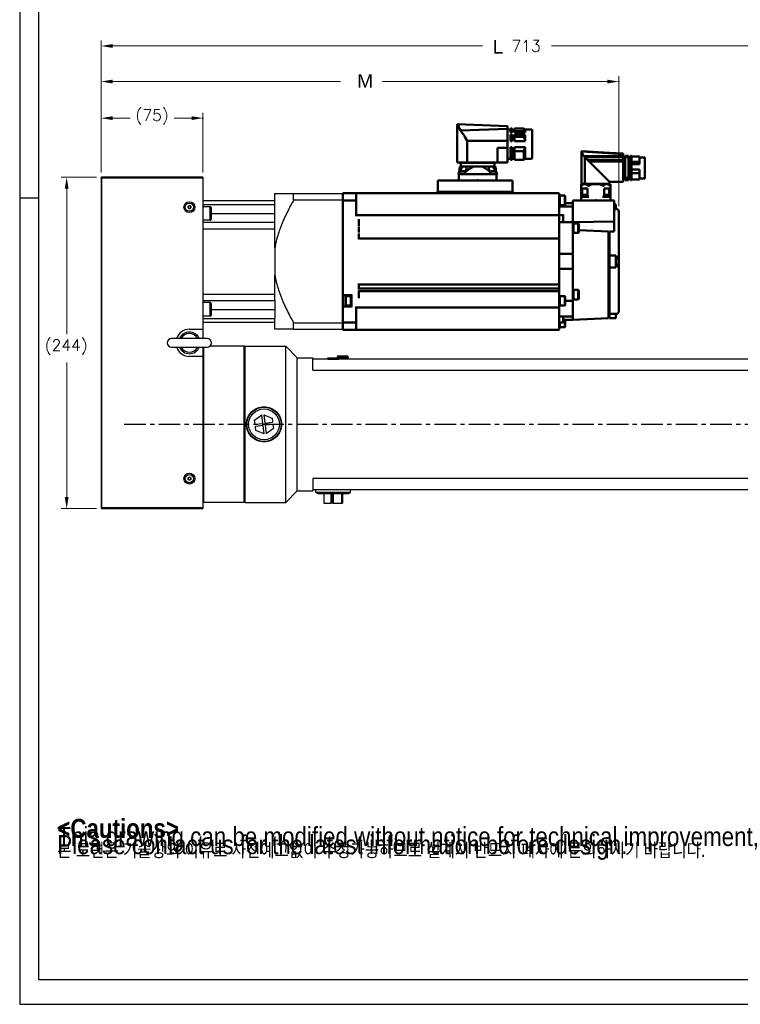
# Model space of a CAD drawing. Extents: x 26457 to 28142, y 9085 to 10273.
# Tile 1 of 18: x 26457 to 26988, y 9085 to 9811. Entities that reach past the tile are written whole.
import ezdxf

# ---------------------------------------------------------------- set-up
doc = ezdxf.new("R2010")
doc.units = 0
doc.header["$LTSCALE"] = 25.4
doc.linetypes.add('CENTER', pattern=[2, 1.25, -0.25, 0.25, -0.25])
doc.linetypes.add('CHAIN', pattern=[0.3543, 0.2362, -0.0295, 0.0591, -0.0295])
doc.layers.get('0').update_dxf_attribs({"linetype": 'CONTINUOUS'})
for name, color, linetype, lineweight in [('2d ConnectionPoints', 7, 'CONTINUOUS', 50), ('AM_0', 7, 'CONTINUOUS', 50), ('ATA-DIM', 252, 'CONTINUOUS', 25), ('ATA-SECTION', 3, 'CHAIN', 40)]:
    doc.layers.add(name, color=color, linetype=linetype, lineweight=lineweight)
doc.layers.add('ATA-CENTER', color=133, linetype='CENTER')
doc.layers.add('ATA-TEXT', color=7, linetype='CONTINUOUS')
doc.styles.get("Standard").update_dxf_attribs({"font": 'simplex.shx'})
doc.styles.add('주 문자 (ISO)', font='arial.ttf')
doc.dimstyles.new('ata_A1', dxfattribs={"dimtxt": 4.2, "dimasz": 4.2, "dimexe": 2, "dimexo": 2, "dimgap": 2, "dimtad": 0, "dimtih": 1, "dimtoh": 1, "dimdec": 6, "dimdsep": 46, "dimtxsty": 'Standard', "dimcen": 0, "dimclrd": 252, "dimclre": 252, "dimclrt": 4, "dimadec": 6, "dimazin": 2, "dimtfac": 1, "dimtdec": 6, "dimtofl": 0, "dimtmove": 0, "dimatfit": 3, "dimfxl": 0, "dimtolj": 1, "dimtzin": 0, "dimlwd": 0, "dimlwe": 0, "dimarcsym": 0})

# ---------------------------------------------------------------- blocks, each defined once
blk = doc.blocks.new('2_BGC106N00001200000_0_in_MSMF204L1H9M_0')
at = {"layer": 'AM_0'}
for p, q in [((-139.57, 96.8), (-139.57, 76.2)), ((-134.37, 97.3), (-139.07, 97.3)), ((-133.62, 98.05), (-134.37, 97.3)), ((-134.37, 97.3), (-134.37, 95.12)), ((-134.37, 95.12), (-133.62, 96.11)), ((-134.37, 95.12), (-126.62, 95.12)), ((-126.62, 98.05), (-133.62, 98.05)), ((-133.62, 96.11), (-133.62, 98.05)), ((-133.62, 96.11), (-126.62, 96.11)), ((-126.62, 98.05), (-126.62, 95.12)), ((-125.02, 97.3), (-126.62, 97.3)), ((-123.77, 98.05), (-125.02, 98.05)), ((-125.02, 98.05), (-125.02, 95.12)), ((-123.77, 96.11), (-125.02, 96.11)), ((-123.77, 95.12), (-125.02, 95.12)), ((-123.77, 98.05), (-123.77, 95.12)), ((-121.37, 97.3), (-123.77, 97.3)), ((-121.37, 99.78), (-84.3, 101.2)), ((-121.37, 99.78), (-121.37, 72.95)), ((-121.37, 97.69), (-86.81, 96.46)), ((-84.3, 72.95), (-84.3, 101.2)), ((-133.62, 93.49), (-134.37, 93)), ((-134.37, 93), (-134.37, 88.73)), ((-134.37, 88.73), (-126.62, 88.73)), ((-133.62, 93.49), (-126.62, 93.49)), ((-133.62, 91.71), (-133.62, 93.49)), ((-133.62, 91.71), (-126.62, 91.71)), ((-126.62, 93.49), (-126.62, 88.73)), ((-125.02, 93.49), (-125.02, 88.73)), ((-123.77, 93.49), (-125.02, 93.49)), ((-123.77, 91.71), (-125.02, 91.71)), ((-123.77, 88.73), (-125.02, 88.73)), ((-123.77, 93.49), (-123.77, 88.73)), ((-121.37, 88.76), (-91.62, 88.76)), ((-91.62, 88.76), (-91.62, 72.95)), ((-134.37, 84.27), (-126.62, 84.27)), ((-134.37, 84.27), (-134.37, 75.7)), ((-133.62, 81.29), (-126.62, 81.29)), ((-133.62, 74.95), (-133.62, 81.29)), ((-126.62, 84.27), (-126.62, 74.95)), ((-125.02, 84.27), (-125.02, 74.95)), ((-123.77, 84.27), (-125.02, 84.27)), ((-123.77, 81.29), (-125.02, 81.29)), ((-123.77, 84.27), (-123.77, 74.95)), ((-114, 83.69), (-121.37, 83.64)), ((-114, 83.69), (-114, 72.95)), ((-139.07, 75.7), (-134.37, 75.7)), ((-134.37, 75.7), (-133.62, 74.95)), ((-133.62, 74.95), (-126.62, 74.95)), ((-126.62, 75.7), (-125.02, 75.7)), ((-125.02, 74.95), (-123.77, 74.95)), ((-123.77, 75.7), (-121.37, 75.7)), ((-121.37, 72.95), (-84.3, 72.95)), ((-111.95, 72.6), (-112, 69.9)), ((-111.95, 72.6), (-87.05, 72.6)), ((-111.55, 72.95), (-111.55, 72.6)), ((-87.45, 72.6), (-87.45, 72.95)), ((-87, 69.9), (-87.05, 72.6)), ((-113.45, 65.43), (-113.53, 64.58)), ((-112.7, 69.9), (-113.17, 66.04)), ((-86.3, 69.9), (-112.7, 69.9)), ((-107.65, 69.44), (-107.68, 69.9)), ((-91.32, 69.9), (-91.35, 69.45)), ((-85.83, 66.02), (-86.3, 69.9)), ((-85.48, 64.58), (-85.55, 65.43)), ((-113.78, 64.58), (-113.78, 64.2)), ((-108.97, 64.58), (-113.78, 64.58)), ((-85.23, 64.2), (-113.78, 64.2)), ((-113.4, 64.2), (-113.47, 59.7)), ((-85.23, 64.58), (-90.03, 64.58)), ((-85.6, 64.2), (-85.53, 59.7)), ((-85.23, 64.2), (-85.23, 64.58))]:
    blk.add_line(p, q, dxfattribs=at)
for points in [[(-91.62, 88.76), (-91.07, 90.14), (-90.38, 91.45), (-89.69, 92.56), (-88.97, 93.62), (-87.87, 95.11), (-86.81, 96.46)], [(-86.81, 96.46), (-86.12, 97.67), (-85.63, 99.05), (-85.49, 99.68), (-85.34, 100.29), (-85.23, 100.55), (-85.1, 100.67), (-84.64, 100.98), (-84.39, 101.14), (-84.3, 101.2)], [(-134.37, 88.73), (-134.14, 90), (-133.78, 91.26), (-133.62, 91.71)], [(-133.62, 81.29), (-134.08, 82.75), (-134.37, 84.27)], [(-110.37, 69.9), (-111.07, 69.1), (-111.72, 68.23), (-112.52, 66.97), (-112.94, 66.21)], [(-108.78, 65.72), (-109, 64.37), (-109.03, 64.2)], [(-108.78, 65.72), (-107.44, 66.91), (-106.04, 68.03), (-104.52, 69.06), (-102.89, 69.9)], [(-108.78, 65.72), (-108.52, 66.2), (-108.07, 67.28), (-107.77, 68.38), (-107.66, 69.15), (-107.65, 69.44)], [(-96.11, 69.9), (-94.87, 69.29), (-93.7, 68.56), (-91.46, 66.83), (-90.21, 65.7)], [(-91.35, 69.45), (-91.33, 69.1), (-91.2, 68.22), (-90.82, 66.98), (-90.21, 65.7)], [(-89.96, 64.2), (-90.18, 65.51), (-90.21, 65.7)], [(-86.04, 66.18), (-86.05, 66.2), (-86.65, 67.27), (-87.37, 68.37), (-87.96, 69.15), (-88.62, 69.9)]]:
    blk.add_lwpolyline(points, dxfattribs=at)
for centre, radius, start, end in [((-139.07, 96.8), 0.5, 90, 180), ((-139.07, 76.2), 0.5, 180, 270), ((-112.45, 65.34), 1, 106.25703, 175), ((-110.78, 59.58), 7, 73.74297, 106.25703), ((-109.1, 65.34), 1, 56.12738, 73.74297), ((-89.9, 65.34), 1, 106.25703, 122.35528), ((-88.23, 59.58), 7, 73.74297, 106.25703), ((-86.55, 65.34), 1, 5, 73.74297)]:
    blk.add_arc(centre, radius, start, end, dxfattribs=at)
blk = doc.blocks.new('1_AGC047N0000150A000_EC_0_in_MSMF204L1H9M_0')
at = {"layer": 'AM_0'}
for p, q in [((-206.75, 79.14), (-176.23, 80.94)), ((-196.75, 80.1), (-206.75, 79.49)), ((-196.75, 80.1), (-176, 81.35)), ((-176, 81.35), (-176, 57.1)), ((-222.75, 76.42), (-222.75, 61.28)), ((-218.85, 76.62), (-222.55, 76.62)), ((-218.85, 77.25), (-218.85, 71.72)), ((-212.75, 77.25), (-218.85, 77.25)), ((-218.85, 73.38), (-212.75, 73.38)), ((-212.15, 77.85), (-212.75, 77.85)), ((-212.75, 77.85), (-212.75, 59.85)), ((-212.15, 76.9), (-212.75, 76.9)), ((-212.15, 77.85), (-212.15, 59.85)), ((-210.65, 76.95), (-212.15, 76.95)), ((-208.25, 77.85), (-210.65, 77.85)), ((-210.65, 77.85), (-210.65, 59.85)), ((-208.25, 76.9), (-210.65, 76.9)), ((-208.25, 77.85), (-208.25, 61.52)), ((-206.75, 76.85), (-208.25, 76.85)), ((-206.75, 79.5), (-206.75, 58.6)), ((-206.75, 77.6), (-177.82, 77.6)), ((-206.75, 76.8), (-178.54, 76.8)), ((-206.75, 74.57), (-180.78, 74.57)), ((-206.75, 73.68), (-181.67, 73.68)), ((-181.67, 73.68), (-196.75, 58.6)), ((-178.58, 76.77), (-180.78, 74.57)), ((-178.58, 76.77), (-178.54, 76.8)), ((-178.58, 76.77), (-178.58, 57.1)), ((-218.85, 71.72), (-212.75, 71.72)), ((-218.85, 67.77), (-218.85, 60.45)), ((-218.85, 67.77), (-212.75, 67.77)), ((-222.55, 61.08), (-218.85, 61.08)), ((-218.85, 65.08), (-212.75, 65.08)), ((-218.85, 60.45), (-212.75, 60.45)), ((-212.15, 61.52), (-212.75, 61.52)), ((-212.15, 61.2), (-212.75, 61.2)), ((-212.15, 59.93), (-212.75, 59.93)), ((-212.75, 59.85), (-212.15, 59.85)), ((-212.15, 60.75), (-210.65, 60.75)), ((-208.25, 61.52), (-210.65, 61.52)), ((-208.25, 60.96), (-210.65, 60.96)), ((-208.25, 59.93), (-210.65, 59.93)), ((-210.65, 59.85), (-208.25, 59.85)), ((-208.25, 60.96), (-208.25, 59.85)), ((-208.25, 60.85), (-206.75, 60.85)), ((-206.75, 58.6), (-196.75, 58.6)), ((-196.75, 58.6), (-196.75, 57.1)), ((-197.3, 56.99), (-197.3, 45)), ((-197.15, 57), (-175.85, 57)), ((-196.75, 57.1), (-176, 57.1)), ((-196.1, 56.57), (-196.69, 56.05)), ((-196.44, 49), (-196.44, 53.8)), ((-196.44, 53.8), (-192.62, 53.8)), ((-196.35, 57.1), (-196.35, 57)), ((-192.52, 56.05), (-192.77, 56.57)), ((-192.62, 53.8), (-192.62, 47.5)), ((-190.36, 56.57), (-191.6, 55.89)), ((-180.23, 56.57), (-180.48, 56.05)), ((-180.38, 47.5), (-180.38, 53.8)), ((-180.38, 53.8), (-176.56, 53.8)), ((-176.31, 56.05), (-176.9, 56.57)), ((-176.65, 57), (-176.65, 57.1)), ((-176.56, 53.8), (-176.56, 49)), ((-175.7, 56.57), (-175.7, 45)), ((-197.3, 47.5), (-191.6, 47.5)), ((-197.08, 48.28), (-197.15, 47.5)), ((-192.65, 47.5), (-192.72, 48.28)), ((-181.4, 47.5), (-175.7, 47.5)), ((-180.28, 48.28), (-180.35, 47.5)), ((-175.85, 47.5), (-175.92, 48.28))]:
    blk.add_line(p, q, dxfattribs=at)
for points in [[(-176.23, 80.94), (-176.31, 80.48), (-176.42, 80.04), (-176.57, 79.61), (-176.76, 79.2)], [(-176.23, 80.94), (-176.2, 81.08), (-176.15, 81.19), (-176.1, 81.26), (-176.08, 81.27)], [(-176, 81.31), (-176.01, 81.3), (-176.02, 81.29), (-176.05, 81.28), (-176.08, 81.27)], [(-180.78, 74.57), (-180.99, 74.18), (-181.4, 73.82), (-181.67, 73.68)], [(-178.54, 76.8), (-178.43, 76.86), (-178.33, 76.94), (-178.22, 77.02), (-178.13, 77.11), (-178.04, 77.21), (-177.97, 77.32), (-177.9, 77.43), (-177.84, 77.56), (-177.82, 77.6)], [(-177.82, 77.6), (-177.53, 77.97), (-177.26, 78.35), (-177, 78.76), (-176.76, 79.2)], [(-196.69, 56.05), (-196.91, 55.87), (-197.08, 55.77), (-197.19, 55.75), (-197.26, 55.78), (-197.3, 55.85), (-197.3, 55.89)], [(-196.1, 56.57), (-195.69, 56.82), (-194.88, 56.99), (-194.62, 57)], [(-193.39, 57), (-193.04, 56.9), (-192.82, 56.67), (-192.77, 56.57)], [(-191.6, 55.89), (-191.81, 55.79), (-192.04, 55.75), (-192.22, 55.77), (-192.36, 55.84), (-192.51, 56.02), (-192.52, 56.05)], [(-190.36, 56.57), (-189.5, 56.83), (-188, 56.98), (-186.5, 56.99), (-184.5, 56.94), (-183.76, 56.87), (-183.03, 56.72), (-182.64, 56.57)], [(-181.4, 55.89), (-181.6, 56.02), (-182.64, 56.57)], [(-180.48, 56.05), (-180.61, 55.87), (-180.77, 55.77), (-180.94, 55.75), (-181.14, 55.78), (-181.33, 55.85), (-181.4, 55.89)], [(-180.23, 56.57), (-180.06, 56.82), (-179.72, 56.99), (-179.61, 57)], [(-178.38, 57), (-177.55, 56.9), (-177.02, 56.67), (-176.9, 56.57)], [(-175.7, 55.89), (-175.72, 55.79), (-175.8, 55.75), (-175.92, 55.77), (-176.05, 55.84), (-176.28, 56.02), (-176.31, 56.05)], [(-175.7, 56.57), (-175.7, 56.83), (-175.7, 56.98), (-175.7, 56.99), (-175.7, 56.99)]]:
    blk.add_lwpolyline(points, dxfattribs=at)
for centre, radius, start, end in [((-222.55, 76.42), 0.2, 90, 180), ((-222.55, 61.28), 0.2, 180, 270), ((-197.15, 56), 1, 90, 98.65376), ((-175.85, 56), 1, 81.33315, 90), ((-196.28, 48.21), 0.8, 105.44271, 175), ((-194.9, 43.2), 6, 74.55728, 105.44272), ((-193.52, 48.21), 0.8, 5, 74.55729), ((-179.48, 48.21), 0.8, 105.44271, 175), ((-178.1, 43.2), 6, 74.55728, 105.44272), ((-176.72, 48.21), 0.8, 5, 74.55729)]:
    blk.add_arc(centre, radius, start, end, dxfattribs=at)
blk = doc.blocks.new('*D12301')
at = {"color": 0}
for p in [(26517.45, 9694.47), (26491.52, 9450.47), (26517.45, 9450.47)]:
    blk.add_point(p, dxfattribs=at)
at = {"layer": 'ATA-DIM', "color": 252, "lineweight": 0}
for p, q in [((26513.45, 9694.47), (26487.52, 9694.47)), ((26491.52, 9686.07), (26491.52, 9578.89)), ((26491.52, 9458.87), (26491.52, 9558.13)), ((26513.45, 9450.47), (26487.52, 9450.47))]:
    blk.add_line(p, q, dxfattribs=at)
at = {"layer": 'ATA-DIM', "color": 252}
for points in [[(26492.92, 9686.07), (26490.12, 9686.07), (26491.52, 9694.47)], [(26490.12, 9458.87), (26492.92, 9458.87), (26491.52, 9450.47)]]:
    blk.add_solid(points, dxfattribs=at)
at = {"layer": 'ATA-DIM', "color": 4, "ltscale": 0.2, "insert": (26475.35, 9574.89), "char_height": 8.4, "attachment_point": 1}
blk.add_mtext('\\A1;(244)', dxfattribs=at)
blk = doc.blocks.new('*D12295')
at = {"color": 0}
for p in [(27229.95, 9791.22), (26516.95, 9693.97), (27229.95, 9569.97)]:
    blk.add_point(p, dxfattribs=at)
at = {"layer": 'ATA-DIM', "color": 252, "lineweight": 0}
for p, q in [((26516.95, 9697.97), (26516.95, 9795.22)), ((27229.95, 9573.97), (27229.95, 9795.22)), ((26525.35, 9791.22), (26797.99, 9791.22)), ((27221.55, 9791.22), (26848.91, 9791.22))]:
    blk.add_line(p, q, dxfattribs=at)
at = {"layer": 'ATA-DIM', "color": 252}
for points in [[(26525.35, 9792.62), (26525.35, 9789.82), (26516.95, 9791.22)], [(27221.55, 9789.82), (27221.55, 9792.62), (27229.95, 9791.22)]]:
    blk.add_solid(points, dxfattribs=at)
at = {"layer": 'ATA-DIM', "color": 4, "ltscale": 0.2, "insert": (26801.99, 9795.42), "char_height": 8.4, "attachment_point": 1}
blk.add_mtext('\\A1;   713', dxfattribs=at)
blk = doc.blocks.new('*D12294')
at = {"color": 0}
for p in [(26898.45, 9765.02), (26516.95, 9693.97), (26898.45, 9669.17)]:
    blk.add_point(p, dxfattribs=at)
at = {"layer": 'ATA-DIM', "color": 252, "lineweight": 0}
for p, q in [((26516.95, 9697.97), (26516.95, 9769.02)), ((26525.35, 9765.02), (26693.23, 9765.02)), ((26890.05, 9765.02), (26724.17, 9765.02)), ((26898.45, 9673.17), (26898.45, 9769.02))]:
    blk.add_line(p, q, dxfattribs=at)
at = {"layer": 'ATA-DIM', "color": 252}
for points in [[(26525.35, 9766.42), (26525.35, 9763.62), (26516.95, 9765.02)], [(26890.05, 9763.62), (26890.05, 9766.42), (26898.45, 9765.02)]]:
    blk.add_solid(points, dxfattribs=at)
at = {"layer": 'ATA-DIM', "color": 4, "ltscale": 0.2, "insert": (26697.23, 9769.22), "char_height": 8.4, "attachment_point": 1}
blk.add_mtext('\\A1;   ', dxfattribs=at)
blk = doc.blocks.new('*D12293')
at = {"color": 0}
for p in [(26591.95, 9738.08), (26516.95, 9693.97), (26591.95, 9693.97)]:
    blk.add_point(p, dxfattribs=at)
at = {"layer": 'ATA-DIM', "color": 252, "lineweight": 0}
for p, q in [((26516.95, 9697.97), (26516.95, 9742.08)), ((26525.35, 9738.08), (26538.27, 9738.08)), ((26583.55, 9738.08), (26570.63, 9738.08)), ((26591.95, 9697.97), (26591.95, 9742.08))]:
    blk.add_line(p, q, dxfattribs=at)
at = {"layer": 'ATA-DIM', "color": 252}
for points in [[(26525.35, 9739.48), (26525.35, 9736.68), (26516.95, 9738.08)], [(26583.55, 9736.68), (26583.55, 9739.48), (26591.95, 9738.08)]]:
    blk.add_solid(points, dxfattribs=at)
at = {"layer": 'ATA-DIM', "color": 4, "ltscale": 0.2, "insert": (26542.27, 9744.46), "char_height": 8.4, "attachment_point": 1}
blk.add_mtext('\\A1;(75)', dxfattribs=at)
blk = doc.blocks.new('ata-Border-A1-002')
at = {"color": 253, "ltscale": 0.5}
for p, q in [((0, 594), (0, 0)), ((7, 297), (0, 297)), ((0, 0), (841, 0))]:
    blk.add_line(p, q, dxfattribs=at)
at = {"ltscale": 0.5}
blk.add_line((7, 9), (7, 585), dxfattribs=at)
blk.add_line((834, 9), (7, 9))

msp = doc.modelspace()

# ---------------------------------------------------------------- linework, layer by layer
for p, q in [((26516.9503658, 9693.9685835), (26516.9503658, 9450.9685835)), ((26517.4503658, 9693.9685835), (26516.9503658, 9693.9685835)), ((26517.4503658, 9694.4685835), (26517.4503658, 9693.9685835)), ((26591.9503658, 9694.4685835), (26517.4503658, 9694.4685835)), ((26517.4503658, 9450.9685835), (26517.4503658, 9693.9685835)), ((26517.4503658, 9693.9685835), (26591.9503658, 9693.9685835)), ((26591.9503658, 9694.4685835), (26591.9503658, 9693.9685835)), ((26591.9503658, 9693.9685835), (26591.9503658, 9582.4685835)), ((26644.9503658, 9677.4685835), (26644.9503658, 9682.4685835)), ((26644.9503658, 9682.4685835), (26658.7955097, 9682.4685835)), ((26658.7955097, 9682.4685835), (26694.9503658, 9682.4685835)), ((26658.7955097, 9677.8144763), (26658.7955097, 9682.4685835)), ((26694.9503658, 9682.4685835), (26694.9503658, 9677.8144763)), ((26694.9503658, 9677.8144763), (26694.9503658, 9682.4685835)), ((26580.9503658, 9673.0459337), (26581.9503658, 9673.623284)), ((26580.9503658, 9671.8912332), (26580.9503658, 9673.0459337)), ((26581.9503658, 9671.3138829), (26580.9503658, 9671.8912332)), ((26581.9503658, 9673.623284), (26582.9503658, 9673.0459337)), ((26582.9503658, 9671.8912332), (26581.9503658, 9671.3138829)), ((26582.9503658, 9673.0459337), (26582.9503658, 9671.8912332)), ((26591.9503658, 9677.4685835), (26644.9503658, 9677.4685835)), ((26591.9503658, 9674.5208007), (26644.9503658, 9674.5208007)), ((26597.3503658, 9672.8239225), (26591.9503658, 9672.8239225)), ((26597.3503658, 9662.8239225), (26597.3503658, 9672.8239225)), ((26597.9503658, 9672.2239225), (26597.9503658, 9663.4239225)), ((26644.9503658, 9674.5208007), (26644.9503658, 9677.4685835)), ((26644.9503658, 9661.3235835), (26644.9503658, 9674.5208007)), ((26658.7955097, 9677.8144763), (26694.9503658, 9677.8144763)), ((26694.9503658, 9677.8144763), (26694.9503658, 9587.1226906)), ((26694.9503658, 9666.2185835), (26694.9503658, 9677.8144763)), ((26694.9503658, 9677.8144763), (26694.9503658, 9587.1226906)), ((26597.9503658, 9667.8235835), (26644.9503658, 9667.8235835)), ((26597.3503658, 9662.8239225), (26591.9503658, 9662.8239225)), ((26591.9503658, 9661.3235835), (26644.9503658, 9661.3235835)), ((26591.9503658, 9656.4685835), (26644.9503658, 9656.4685835)), ((26644.9503658, 9656.4685835), (26644.9503658, 9661.3235835)), ((26644.9503658, 9642.5184591), (26644.9503658, 9656.4685835)), ((26694.9503658, 9587.1226906), (26694.9503658, 9656.7185835)), ((26694.9503658, 9587.1226906), (26694.9503658, 9656.7185835)), ((26644.9503658, 9642.5184591), (26644.9503658, 9622.4187079)), ((26644.9503658, 9608.4685835), (26644.9503658, 9622.4187079)), ((26591.9503658, 9608.4685835), (26644.9503658, 9608.4685835)), ((26644.9503658, 9603.6135835), (26644.9503658, 9608.4685835)), ((26591.9503658, 9603.6135835), (26644.9503658, 9603.6135835)), ((26597.3503658, 9602.1132444), (26591.9503658, 9602.1132444)), ((26597.3503658, 9592.1132444), (26597.3503658, 9602.1132444)), ((26597.9503658, 9601.5132444), (26597.9503658, 9592.7132444)), ((26644.9503658, 9603.6135835), (26644.9503658, 9590.4163662)), ((26597.3503658, 9592.1132444), (26591.9503658, 9592.1132444)), ((26597.9503658, 9597.1135835), (26644.9503658, 9597.1135835)), ((26591.9503658, 9590.4163662), (26644.9503658, 9590.4163662)), ((26644.9503658, 9587.4685835), (26591.9503658, 9587.4685835)), ((26644.9503658, 9587.4685835), (26644.9503658, 9590.4163662)), ((26644.9503658, 9582.4685835), (26644.9503658, 9587.4685835)), ((26658.7955097, 9587.1226906), (26694.9503658, 9587.1226906)), ((26658.7955097, 9582.4685835), (26658.7955097, 9587.1226906)), ((26694.9503658, 9587.1226906), (26694.9503658, 9582.4685835)), ((26694.9503658, 9582.4685835), (26694.9503658, 9587.1226906)), ((26694.9503658, 9587.1226906), (26694.9503658, 9582.4685835)), ((26694.9503658, 9582.4685835), (26694.9503658, 9587.1226906)), ((26581.9503658, 9582.4685835), (26591.9503658, 9582.4685835)), ((26591.9503658, 9582.4685835), (26591.9503658, 9575.6185835)), ((26658.7955097, 9582.4685835), (26644.9503658, 9582.4685835)), ((26658.7955097, 9582.4685835), (26694.9503658, 9582.4685835)), ((26595.1003658, 9575.6185835), (26568.8003658, 9575.6185835)), ((26568.8003658, 9569.3185835), (26595.1003658, 9569.3185835)), ((26591.9503658, 9569.3185835), (26591.9503658, 9562.4685835)), ((26592.4503658, 9569.3185835), (26592.4503658, 9454.9685835)), ((26622.4503658, 9569.9685835), (26597.0167426, 9569.9685835)), ((26622.9503658, 9569.4685835), (26622.4503658, 9569.9685835)), ((26622.4503658, 9454.9685835), (26622.4503658, 9569.9685835)), ((26622.9503658, 9569.9685835), (26652.9503658, 9569.9685835)), ((26622.9503658, 9454.9685835), (26622.9503658, 9569.9685835)), ((26661.4503658, 9561.4685835), (26652.9503658, 9569.9685835)), ((26652.9503658, 9454.9685835), (26652.9503658, 9569.9685835)), ((26591.9503658, 9562.4685835), (26581.9503658, 9562.4685835)), ((26591.9503658, 9562.4685835), (26591.9503658, 9450.9685835)), ((26690.9503658, 9561.9685835), (26690.9503658, 9561.5685835)), ((26698.9503658, 9561.9685835), (26690.9503658, 9561.9685835)), ((26691.9503658, 9562.9685835), (26697.9503658, 9562.9685835)), ((26698.9503658, 9561.9685835), (26698.9503658, 9561.4685835)), ((26661.4503658, 9561.4685835), (26672.9503658, 9561.4685835)), ((26661.4503658, 9463.4685835), (26661.4503658, 9561.4685835)), ((26672.9503658, 9561.4685835), (26672.9503658, 9560.4685835)), ((26672.9503658, 9552.4685835), (26672.9503658, 9560.4685835)), ((27142.9503658, 9560.4685835), (26672.9503658, 9560.4685835)), ((26683.9503658, 9561.5685835), (26684.1503658, 9561.5685835)), ((26683.9503658, 9561.0685835), (26683.9503658, 9561.5685835)), ((26683.9503658, 9561.0685835), (26684.1503658, 9561.0685835)), ((26683.9503658, 9560.4685835), (26683.9503658, 9561.0685835)), ((26684.1503658, 9561.5685835), (26691.7503658, 9561.5685835)), ((26684.1503658, 9561.5685835), (26684.1503658, 9560.4685835)), ((26684.1653658, 9561.5585835), (26691.7353658, 9561.5585835)), ((26684.1653658, 9561.5585835), (26684.1653658, 9560.5585835)), ((26684.1653658, 9560.5585835), (26691.7353658, 9560.5585835)), ((26684.1653658, 9560.4685835), (26684.1653658, 9560.5585835)), ((26691.7353658, 9560.5585835), (26691.7353658, 9561.5585835)), ((26691.7353658, 9560.5585835), (26691.7353658, 9560.4685835)), ((26691.7503658, 9560.4685835), (26691.7503658, 9561.5685835)), ((26691.7503658, 9561.5685835), (26691.9503658, 9561.5685835)), ((26691.7503658, 9561.0685835), (26691.9503658, 9561.0685835)), ((26691.9503658, 9561.5685835), (26691.9503658, 9561.0685835)), ((26691.9503658, 9561.4685835), (26698.9503658, 9561.4685835)), ((26691.9503658, 9561.0685835), (26691.9503658, 9560.4685835)), ((26692.9503658, 9561.2685835), (26692.9503658, 9560.4685835)), ((26692.9503658, 9561.2685835), (26696.9503658, 9561.2685835)), ((26696.9503658, 9561.2685835), (26696.9503658, 9560.4685835)), ((26672.9503658, 9552.4685835), (27142.9503658, 9552.4685835)), ((26630.0665228, 9515.4595764), (26635.3562959, 9519.3759907)), ((26636.0647576, 9513.1726417), (26635.3562959, 9519.3759907)), ((26636.9459624, 9519.5575407), (26642.9825632, 9516.9346699)), ((26636.9459624, 9519.5575407), (26637.6544241, 9513.3541917)), ((26630.4015706, 9512.52587), (26630.0665228, 9515.4595764)), ((26630.4015706, 9512.52587), (26636.0647576, 9513.1726417)), ((26636.2463075, 9511.5829752), (26630.5831206, 9510.9362034)), ((26636.9547692, 9505.3796263), (26636.2463075, 9511.5829752)), ((26637.6544241, 9513.3541917), (26643.317611, 9514.0009635)), ((26643.499161, 9512.411297), (26637.835974, 9511.7645252)), ((26637.835974, 9511.7645252), (26638.5444357, 9505.5611763)), ((26642.9825632, 9516.9346699), (26643.317611, 9514.0009635)), ((26643.499161, 9512.411297), (26643.8342088, 9509.4775906)), ((26630.9181684, 9508.002497), (26630.5831206, 9510.9362034)), ((26636.9547692, 9505.3796263), (26630.9181684, 9508.002497)), ((26643.8342088, 9509.4775906), (26638.5444357, 9505.5611763)), ((26580.9503658, 9473.0459337), (26581.9503658, 9473.623284)), ((26580.9503658, 9471.8912332), (26580.9503658, 9473.0459337)), ((26581.9503658, 9471.3138829), (26580.9503658, 9471.8912332)), ((26581.9503658, 9473.623284), (26582.9503658, 9473.0459337)), ((26582.9503658, 9471.8912332), (26581.9503658, 9471.3138829)), ((26582.9503658, 9473.0459337), (26582.9503658, 9471.8912332)), ((26672.9503658, 9472.4685835), (26672.9503658, 9464.4685835)), ((27142.9503658, 9472.4685835), (26672.9503658, 9472.4685835)), ((26661.4503658, 9463.4685835), (26652.9503658, 9454.9685835)), ((26661.4503658, 9463.4685835), (26672.9503658, 9463.4685835)), ((26672.9503658, 9464.4685835), (26672.9503658, 9463.4685835)), ((26672.9503658, 9464.4685835), (27142.9503658, 9464.4685835)), ((26675.2503658, 9462.262331), (26675.2503658, 9464.4685835)), ((26676.6251768, 9461.4685835), (26675.2503658, 9462.262331)), ((26700.6503658, 9462.262331), (26675.2503658, 9462.262331)), ((26676.6251768, 9461.4685835), (26699.2755548, 9461.4685835)), ((26681.0665228, 9461.4685835), (26681.0665228, 9454.4685835)), ((26686.3562959, 9454.4685835), (26686.3562959, 9461.4685835)), ((26687.0647576, 9461.4685835), (26687.0647576, 9454.4685835)), ((26687.2463075, 9454.4685835), (26687.2463075, 9461.4685835)), ((26687.9459624, 9461.4685835), (26687.9459624, 9454.4685835)), ((26693.9825632, 9461.4685835), (26693.9825632, 9454.4685835)), ((26694.317611, 9454.4685835), (26694.317611, 9461.4685835)), ((26694.499161, 9461.4685835), (26694.499161, 9454.4685835)), ((26694.8342088, 9461.4685835), (26694.8342088, 9454.4685835)), ((26699.2755548, 9461.4685835), (26700.6503658, 9462.262331)), ((26700.6503658, 9462.262331), (26700.6503658, 9464.4685835)), ((26591.9503658, 9455.4685835), (26592.4503658, 9454.9685835)), ((26622.4503658, 9454.9685835), (26592.4503658, 9454.9685835)), ((26622.9503658, 9455.4685835), (26622.4503658, 9454.9685835)), ((26622.9503658, 9454.9685835), (26652.9503658, 9454.9685835)), ((26681.0665228, 9454.4685835), (26686.3562959, 9454.4685835)), ((26687.0647576, 9454.4685835), (26686.3562959, 9454.4685835)), ((26687.2463075, 9454.4685835), (26687.0647576, 9454.4685835)), ((26687.9459624, 9454.4685835), (26687.2463075, 9454.4685835)), ((26687.9459624, 9454.4685835), (26693.9825632, 9454.4685835)), ((26693.9825632, 9454.4685835), (26694.317611, 9454.4685835)), ((26694.499161, 9454.4685835), (26694.317611, 9454.4685835)), ((26694.499161, 9454.4685835), (26694.8342088, 9454.4685835)), ((26516.9503658, 9450.9685835), (26517.4503658, 9450.9685835)), ((26517.4503658, 9450.9685835), (26517.4503658, 9450.4685835)), ((26591.9503658, 9450.9685835), (26517.4503658, 9450.9685835)), ((26517.4503658, 9450.4685835), (26591.9503658, 9450.4685835)), ((26591.9503658, 9450.9685835), (26591.9503658, 9450.4685835))]:
    msp.add_line(p, q)
for centre, radius in [((26581.9503658, 9672.4685835), 4), ((26581.9503658, 9672.4685835), 3), ((26636.9503658, 9512.4685835), 12.7), ((26636.9503658, 9512.4685835), 11.325189), ((26581.9503658, 9472.4685835), 4), ((26581.9503658, 9472.4685835), 3)]:
    msp.add_circle(centre, radius)
for centre, radius, start, end in [((26517.4503658, 9693.9685835), 0.5, 90, 180), ((26581.9503658, 9672.4685835), 1, 120, 180), ((26581.9503658, 9672.4685835), 1, 180, 240), ((26581.9503658, 9672.4685835), 1, 60, 120), ((26581.9503658, 9672.4685835), 1, 240, 300), ((26581.9503658, 9672.4685835), 1, 0, 60), ((26581.9503658, 9672.4685835), 1, 300, 0), ((26597.3503658, 9672.2239225), 0.6, 0, 90), ((26597.3503658, 9663.4239225), 0.6, 270, 0), ((26597.3503658, 9601.5132444), 0.6, 0, 90), ((26597.3503658, 9592.7132444), 0.6, 270, 0), ((26581.9503658, 9572.4685835), 10, 90, 161.6391862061), ((26581.9503658, 9572.4685835), 8, 23.1880375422, 156.8119624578), ((26581.9503658, 9572.4685835), 6.88914, 27.2092425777, 152.7907574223), ((26568.8003658, 9572.4685835), 3.15, 90, 270), ((26581.9503658, 9572.4685835), 10, 198.3608137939, 270), ((26581.9503658, 9572.4685835), 8, 203.1880375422, 336.8119624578), ((26581.9503658, 9572.4685835), 6.88914, 207.2092425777, 332.7907574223), ((26595.1003658, 9572.4685835), 3.15, 270, 90), ((26691.9503658, 9561.9685835), 1, 90, 180), ((26697.9503658, 9561.9685835), 1, 0, 90), ((26692.7503658, 9561.2685835), 0.2, 0, 90), ((26697.1503658, 9561.2685835), 0.2, 90, 180), ((26581.9503658, 9472.4685835), 1, 120, 180), ((26581.9503658, 9472.4685835), 1, 180, 240), ((26581.9503658, 9472.4685835), 1, 60, 120), ((26581.9503658, 9472.4685835), 1, 240, 300), ((26581.9503658, 9472.4685835), 1, 0, 60), ((26581.9503658, 9472.4685835), 1, 300, 0), ((26517.4503658, 9450.9685835), 0.5, 180, 270)]:
    msp.add_arc(centre, radius, start, end)
for points, weights in [([(26658.7955097, 9677.8144763), (26647.4621456, 9657.7091501), (26644.9503658, 9642.5184591)], [1.37684624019, 1.55566985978, 1.60177656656]), ([(26644.9503658, 9622.4187079), (26647.4621456, 9607.2280169), (26658.7955097, 9587.1226906)], [1.60177656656, 1.55566985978, 1.37684624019])]:
    msp.add_rational_spline(points, weights, degree=2)
for points, knots in [([(26623.9503658, 9512.4685835), (26623.9503658, 9514.1069306), (26624.2789464, 9515.85066), (26625.6074242, 9519.0519706), (26626.6070136, 9520.5100076), (26628.9090482, 9522.8120422), (26630.3670403, 9523.8115483), (26633.5681938, 9525.1399656), (26635.3118671, 9525.4685835), (26638.5888645, 9525.4685835), (26640.3325378, 9525.1399656), (26643.5336913, 9523.8115483), (26644.9916834, 9522.8120422), (26647.293718, 9520.5100076), (26648.2933074, 9519.0519706), (26649.6217852, 9515.85066), (26649.9503658, 9514.1069306), (26649.9503658, 9512.4685835)], [1.9661074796, 1.9661074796, 1.9661074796, 1.9661074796, 2.4576116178, 2.4576116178, 2.949115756, 2.949115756, 3.4406653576, 3.4406653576, 3.9322149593, 3.9322149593, 4.4237645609, 4.4237645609, 4.9153141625, 4.9153141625, 5.4068183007, 5.4068183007, 5.8983224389, 5.8983224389, 5.8983224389, 5.8983224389]), ([(26649.9503658, 9512.4685835), (26649.9503658, 9510.8302363), (26649.6217852, 9509.0865069), (26648.2933074, 9505.8851963), (26647.293718, 9504.4271594), (26644.9916834, 9502.1251248), (26643.5336913, 9501.1256187), (26640.3325378, 9499.7972013), (26638.5888645, 9499.4685835), (26636.9503658, 9499.4685835), (26635.3118671, 9499.4685835), (26633.5681938, 9499.7972013), (26630.3670403, 9501.1256187), (26628.9090482, 9502.1251248), (26626.6070136, 9504.4271594), (26625.6074242, 9505.8851963), (26624.2789464, 9509.0865069), (26623.9503658, 9510.8302363), (26623.9503658, 9512.4685835)], [5.8983224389, 5.8983224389, 5.8983224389, 5.8983224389, 6.3898265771, 6.3898265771, 6.8813307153, 6.8813307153, 7.3728803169, 7.3728803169, 7.8644299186, 7.8644299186, 7.8644299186, 8.3559795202, 8.3559795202, 8.8475291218, 8.8475291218, 9.33903326, 9.33903326, 9.8305373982, 9.8305373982, 9.8305373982, 9.8305373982])]:
    msp.add_open_spline(points, degree=3, knots=knots)
at = {"layer": '2d ConnectionPoints'}
for p in [(26794.4503658, 9692.1685835), (26794.4503658, 9692.1685835), (26881.4503658, 9677.4685835)]:
    msp.add_point(p, dxfattribs=at)
at = {"layer": 'AM_0'}
for p, q in [((26765.0203658, 9692.1685835), (26820.0203658, 9692.1685835)), ((26765.0203658, 9692.1685835), (26765.0203658, 9683.7685835)), ((26820.0203658, 9692.1685835), (26820.0203658, 9683.7685835)), ((26694.9503658, 9682.7685835), (26694.9503658, 9582.1685835)), ((26694.9503658, 9682.7685835), (26854.4503658, 9682.7685835)), ((26704.9503658, 9682.7685835), (26704.9503658, 9665.7685835)), ((26764.5203658, 9683.7685835), (26820.5203658, 9683.7685835)), ((26764.5203658, 9683.7685835), (26764.5203658, 9682.7685835)), ((26820.5203658, 9683.7685835), (26820.5203658, 9682.7685835)), ((26854.4503658, 9682.7685835), (26854.4503658, 9582.1685835)), ((26854.4503658, 9681.4685835), (26854.9503658, 9681.4685835)), ((26854.9503658, 9681.4685835), (26854.9503658, 9673.4685835)), ((26854.9503658, 9680.9685835), (26858.6003658, 9680.9685835)), ((26858.6003658, 9680.9685835), (26858.6003658, 9673.9685835)), ((26858.6003658, 9680.9685835), (26858.9503658, 9680.6185835)), ((26858.9503658, 9680.6185835), (26858.9503658, 9674.3185835)), ((26704.9503658, 9677.4814705), (26694.9503658, 9677.4814705)), ((26854.9503658, 9673.4685835), (26854.4503658, 9673.4685835)), ((26864.4503658, 9672.9685835), (26854.4503658, 9672.9685835)), ((26858.6003658, 9673.9685835), (26854.9503658, 9673.9685835)), ((26858.9503658, 9674.3185835), (26858.6003658, 9673.9685835)), ((26864.4503658, 9675.4685835), (26858.9503658, 9675.4685835)), ((26864.4503658, 9677.4685835), (26864.4503658, 9589.4685835)), ((26864.4503658, 9677.4685835), (26894.9503658, 9677.4685835)), ((26894.9503658, 9677.4685835), (26894.9503658, 9654.4986198)), ((26896.2503658, 9674.3185835), (26894.9503658, 9674.3185835)), ((26894.9503658, 9671.0686159), (26896.2503658, 9671.0686159)), ((26896.2503658, 9674.3185835), (26896.2503658, 9671.0686159)), ((26896.2503658, 9671.1347989), (26896.5413062, 9671.1347989)), ((26704.9503658, 9666.4685835), (26854.4503658, 9666.4685835)), ((26706.9503658, 9663.6445656), (26706.9503658, 9658.7926013)), ((26854.4503658, 9666.5206217), (26857.4503658, 9666.5206217)), ((26857.4503658, 9661.4685835), (26857.4503658, 9666.9866326)), ((26898.4503658, 9669.1749862), (26898.4503658, 9595.7621808)), ((26706.9503658, 9658.1445656), (26706.9503658, 9653.7926013)), ((26864.4503658, 9661.4685835), (26854.4503658, 9661.4685835)), ((26894.9503658, 9661.9685835), (26864.4503658, 9661.4185835)), ((26864.4503658, 9660.9685835), (26864.9503658, 9660.9685835)), ((26864.9503658, 9660.9685835), (26864.9503658, 9652.9685835)), ((26864.9503658, 9660.4685835), (26868.6003658, 9660.4685835)), ((26868.6003658, 9660.4685835), (26868.6003658, 9653.4685835)), ((26868.6003658, 9660.4685835), (26868.9503658, 9660.1185835)), ((26868.9503658, 9660.1185835), (26868.9503658, 9653.8185835)), ((26706.9503658, 9653.1445656), (26706.9503658, 9648.7685835)), ((26854.4503658, 9649.4685835), (26706.9503658, 9649.4685835)), ((26864.9503658, 9652.9685835), (26864.4503658, 9652.9685835)), ((26868.6003658, 9653.4685835), (26864.9503658, 9653.4685835)), ((26868.9503658, 9653.8185835), (26868.6003658, 9653.4685835)), ((26890.9503658, 9654.4969411), (26868.9503829, 9655.4351782)), ((26890.9503658, 9654.4997435), (26890.9503658, 9590.6185835)), ((26891.6503658, 9653.6043943), (26890.9503658, 9653.6043943)), ((26891.6503658, 9654.4986198), (26891.6503658, 9590.6185835)), ((26891.6503658, 9654.4986198), (26894.9503658, 9654.4986198)), ((26864.4504314, 9637.9685835), (26854.4503658, 9637.9685835)), ((26891.6503658, 9636.7685835), (26890.9503658, 9636.7685835)), ((26896.2503658, 9636.8685835), (26891.6503658, 9636.8685835)), ((26896.2503658, 9636.8685835), (26896.2503658, 9628.0685835)), ((26898.4503658, 9635.7185835), (26896.2503658, 9635.7185835)), ((26896.2503658, 9635.2185835), (26896.9894859, 9635.2185835)), ((26891.6503658, 9628.1685835), (26890.9503658, 9628.1685835)), ((26896.2503658, 9628.0685835), (26891.6503658, 9628.0685835)), ((26896.9894859, 9629.7185835), (26896.2503658, 9629.7185835)), ((26896.2503658, 9629.2185835), (26898.4503658, 9629.2185835)), ((26864.4503658, 9626.9685835), (26854.4503658, 9626.9685835)), ((26706.9503658, 9616.1685835), (26706.9503658, 9611.7685835)), ((26854.4503658, 9615.4685835), (26706.9503658, 9615.4685835)), ((26701.4503658, 9607.7185835), (26694.9503658, 9607.7185835)), ((26696.9503658, 9606.6185835), (26697.3003658, 9606.9685835)), ((26696.9503658, 9606.6185835), (26696.9503658, 9600.3185835)), ((26697.3003658, 9606.9685835), (26697.3003658, 9599.9685835)), ((26697.3003658, 9606.9685835), (26700.9503658, 9606.9685835)), ((26700.9503658, 9607.4685835), (26700.9503658, 9599.4685835)), ((26700.9503658, 9607.4685835), (26701.4503658, 9607.4685835)), ((26701.4503658, 9598.7185835), (26701.4503658, 9608.2185835)), ((26854.4503658, 9612.4685835), (26706.9503658, 9612.4685835)), ((26706.9503658, 9611.1685835), (26706.9503658, 9605.4784382)), ((26854.4503658, 9610.4685835), (26706.9503658, 9610.4685835)), ((26854.4503658, 9607.4685835), (26854.9503658, 9607.4685835)), ((26854.9503658, 9607.4685835), (26854.9503658, 9599.4685835)), ((26854.9503658, 9606.9685835), (26858.6003658, 9606.9685835)), ((26858.6003658, 9606.9685835), (26858.6003658, 9599.9685835)), ((26858.6003658, 9606.9685835), (26858.9503658, 9606.6185835)), ((26858.9503658, 9606.6185835), (26858.9503658, 9600.3185835)), ((26864.4503658, 9611.9685835), (26864.9503658, 9611.9685835)), ((26864.9503658, 9611.9685835), (26864.9503658, 9603.9685835)), ((26864.9503658, 9611.4685835), (26868.6003658, 9611.4685835)), ((26868.6003658, 9611.4685835), (26868.6003658, 9604.4685835)), ((26868.6003658, 9611.4685835), (26868.9503658, 9611.1185835)), ((26868.9503658, 9611.1185835), (26868.9503658, 9604.8185835)), ((26701.4503658, 9599.2185835), (26694.9503658, 9599.2185835)), ((26697.3003658, 9599.9685835), (26696.9503658, 9600.3185835)), ((26700.9503658, 9599.9685835), (26697.3003658, 9599.9685835)), ((26701.4503658, 9599.4685835), (26700.9503658, 9599.4685835)), ((26704.9503658, 9599.1685835), (26704.9503658, 9582.1685835)), ((26704.9503658, 9598.4685835), (26854.4503658, 9598.4685835)), ((26854.9503658, 9599.4685835), (26854.4503658, 9599.4685835)), ((26858.6003658, 9599.9685835), (26854.9503658, 9599.9685835)), ((26858.9503658, 9600.3185835), (26858.6003658, 9599.9685835)), ((26864.4503658, 9603.4685835), (26858.9503658, 9603.4685835)), ((26864.9503658, 9603.9685835), (26864.4503658, 9603.9685835)), ((26868.6003658, 9604.4685835), (26864.9503658, 9604.4685835)), ((26868.9503658, 9604.8185835), (26868.6003658, 9604.4685835)), ((26864.4503658, 9591.9685835), (26854.4503658, 9591.9685835)), ((26857.4503658, 9591.9685835), (26857.4503658, 9587.4167359)), ((26891.6503658, 9591.4685835), (26890.9503658, 9591.4685835)), ((26896.2503658, 9593.8685511), (26891.6503658, 9593.8685511)), ((26896.2503658, 9593.8685511), (26896.2503658, 9590.6185835)), ((26896.5431995, 9593.802368), (26896.2503658, 9593.802368)), ((26896.6645987, 9593.8058687), (26896.5429544, 9593.8023736)), ((26704.9503658, 9587.4556964), (26694.9503658, 9587.4556964)), ((26857.4503658, 9587.4167359), (26854.4503658, 9587.4167359)), ((26854.9503658, 9587.4167359), (26854.9503658, 9583.4685835)), ((26858.6003658, 9583.9685835), (26854.9503658, 9583.9685835)), ((26864.4503658, 9589.4685835), (26857.4503658, 9589.4685835)), ((26858.6003658, 9589.4685835), (26858.6003658, 9583.9685835)), ((26858.9503658, 9584.3185835), (26858.6003658, 9583.9685835)), ((26858.9503658, 9589.4685835), (26858.9503658, 9584.3185835)), ((26890.9503658, 9590.6185835), (26864.4503658, 9589.4685835)), ((26896.2503658, 9590.6185835), (26891.6503658, 9590.6185835)), ((26694.9503658, 9582.1685835), (26854.4503658, 9582.1685835)), ((26854.9503658, 9583.4685835), (26854.4503658, 9583.4685835))]:
    msp.add_line(p, q, dxfattribs=at)
for points in [[(26896.4503658, 9671.1324028), (26896.4583554, 9671.1327798), (26896.5408783, 9671.1347874)], [(26896.5408783, 9671.1347874), (26897.1771108, 9671.0285657), (26897.5714185, 9670.8339323), (26897.8232801, 9670.6347989)], [(26897.8232801, 9670.6347989), (26897.9738775, 9670.4756104), (26898.3163835, 9669.8974543), (26898.4494325, 9669.2363188), (26898.4503658, 9669.1749862)], [(26897.8232801, 9635.7185835), (26897.5441837, 9635.7679462), (26897.0748822, 9635.9574613), (26896.4583554, 9636.2634722), (26896.4503658, 9636.2674753)], [(26896.4503658, 9628.6696917), (26896.4583554, 9628.6736947), (26897.1771108, 9629.0267193), (26897.5714185, 9629.1772183), (26897.8232801, 9629.2185835)], [(26896.5429544, 9593.8023736), (26896.4583554, 9593.8043871), (26896.4503658, 9593.8047642)], [(26897.8232801, 9594.302368), (26897.5441837, 9594.0857438), (26897.0748822, 9593.8759701), (26896.6645987, 9593.8058687)], [(26898.4503658, 9595.7621808), (26898.4491713, 9595.6927976), (26898.3126256, 9595.0300077), (26898.115998, 9594.6508772), (26897.8232801, 9594.302368)]]:
    msp.add_lwpolyline(points, dxfattribs=at)
for centre, radius, start, end in [((26896.9894859, 9634.2185835), 1, 16.9577740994, 90), ((26891.2503658, 9632.4685835), 7, 343.0422351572, 16.9577648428), ((26896.9894859, 9630.7185835), 1, 270, 343.0422259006)]:
    msp.add_arc(centre, radius, start, end, dxfattribs=at)
at = {"layer": 'ATA-CENTER', "ltscale": 0.5}
msp.add_line((26534.0067376, 9512.4685835), (27653.2677015, 9512.4685835), dxfattribs=at)

# ---------------------------------------------------------------- block references
at = {"xscale": 2, "yscale": 2, "zscale": 2}
msp.add_blockref('ata-Border-A1-002', (26456.8892096, 9085.1211661), dxfattribs=at)
msp.add_blockref('ata-Border-A1-002', (26456.8892096, 9085.1211661), dxfattribs=at)
at = {"xscale": -1}
for name in ['2_BGC106N00001200000_0_in_MSMF204L1H9M_0', '1_AGC047N0000150A000_EC_0_in_MSMF204L1H9M_0']:
    msp.add_blockref(name, (26694.9503658, 9632.4685835), dxfattribs=at)

# ---------------------------------------------------------------- texts
at = {"layer": 'ATA-SECTION', "char_height": 10, "attachment_point": 7, "style": '주 문자 (ISO)'}
for s, insert in [('L', (26805.5404614, 9785.5957187)), ('M', (26705.696799, 9760.4483357))]:
    msp.add_mtext(s, dxfattribs=dict(at, insert=insert))
at = {"layer": 'ATA-TEXT', "color": 7, "attachment_point": 1, "style": '주 문자 (ISO)'}
for s, insert, char_height, line_spacing_factor in [('{\\fArial|b1|i0|c129|p34;\\H3.42860x;\\L<ATA SERVO PRESS>SERVO PRESS>}\\P{\\fArial|b0|i0|c129|p34;\\H2.57145x;MODEL :  OACIS-}{\\fArial|b0|i0|c0|p34;\\H2.57145x;P020}{\\fArial|b0|i0|c129|p34;\\H2.57145x;-400-215-A}{\\fArial|b0|i0|c0|p34;\\H2.57145x;6V400}\\P{\\fArial|b0|i0|c129|p34;\\H2.57145x;MAX LOAD : ±}{\\fArial|b0|i0|c0|p34;\\H2.57145x;20}{\\fArial|b0|i0|c129|p34;\\H2.57145x; kN}\\P{\\fArial|b0|i0|c129|p34;\\H2.57145x;TRAVEL : 400 mm}\\P{\\fArial|b0|i0|c129|p34;\\H2.57145x;MAX SPEED : 215 mm/s}\\P{\\fArial|b0|i0|c129|p34;\\H1.71439x;□ Max allowable tooling weight is 1% of full capacity.}\\P{\\fArial|b0|i0|c129|p34;\\H1.71439x;□ Position Repeatability  }{\\fArial|b0|i0|c129|p34;\\H1.71439x;<}{\\fArial|b0|i0|c129|p34;\\H1.71439x; 0.01 mm}\\P{\\fArial|b0|i0|c129|p34;\\H1.71439x;□ Load Linearity }{\\fArial|b0|i0|c129|p34;\\H1.71439x;<}{\\fArial|b0|i0|c129|p34;\\H1.71439x; 0.5 % of Full Capa}\\P{\\fArial|b0|i0|c129|p34;\\H1.71439x;□ Load Accuracy }{\\fArial|b0|i0|c129|p34;\\H1.71439x;<}{\\fArial|b0|i0|c129|p34;\\H1.71439x; 1 %  of Full Capa}', (26507.8217982, 10216.9992219), 7, 1.151952), ('{\\fArial|b1|i0|c129|p34;\\H2.00000x;<Cautions> }\\P{\\fArial|b0|i0|c129|p34;\\H2.00000x;This drawing can be modified without notice for technical improvement,}\\P{\\fArial|b0|i0|c129|p34;\\H2.00000x;Please contact us for the latest information before design.}\\P{\\fGulim|b0|i0|c129|p50;\\H1.42857x;본 도면은 기술상의 이유로 사전예고없이 수정가능하므로 설계시 반드시 폐사에 문의하시기 바랍니다}{\\fArial|b0|i0|c129|p34;\\H1.42857x;.}', (26484.5356935, 9221.7566833), 6.9999998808, 0.257143)]:
    msp.add_mtext(s, dxfattribs=dict(at, insert=insert, char_height=char_height, line_spacing_factor=line_spacing_factor))

# ---------------------------------------------------------------- dimensions: what is measured, and where the dimension line sits
at = {"layer": 'ATA-DIM'}
for base, p1, p2, angle, text, override, picture, middle in [((27229.9503658, 9791.215477), (26516.9503658, 9693.9685835), (27229.9503658, 9569.9685835), 180, '   <>', {"dimscale": 2, "dimdec": 3, "dimpost": '', "dimtol": 0, "dimlim": 0, "dimtp": 0, "dimtm": 0, "dimtfac": 0.857143, "dimtdec": 2, "dimtolj": 1, "dimtzin": 0}, '*D12295', (26823.4503658, 9791.215477)), ((26898.4503658, 9765.0232526), (26516.9503658, 9693.9685835), (26898.4503658, 9669.1749862), 180, '   ', {"dimscale": 2, "dimdec": 3, "dimpost": '', "dimtfac": 0.857143, "dimtdec": 2}, '*D12294', (26708.7003658, 9765.0232526)), ((26591.9503658, 9738.0752393), (26516.9503658, 9693.9685835), (26591.9503658, 9693.9685835), 180, '(<>)', {"dimscale": 2, "dimdec": 3, "dimtfac": 0.857143, "dimtdec": 2}, '*D12293', (26554.4503658, 9738.0752393)), ((26491.5160677, 9450.4685835), (26517.4503658, 9694.4685835), (26517.4503658, 9450.4685835), 90, '(<>)', {"dimscale": 2, "dimdec": 3, "dimtol": 0, "dimlim": 0, "dimtp": 0, "dimtm": 0, "dimtfac": 0.857143, "dimtdec": 2, "dimtolj": 1, "dimtzin": 0}, '*D12301', (26491.5160677, 9568.5094586))]:
    dim = msp.add_linear_dim(base=base, p1=p1, p2=p2, angle=angle, text=text, dimstyle='ata_A1', override=override, dxfattribs=at)
    dim.commit()
    dim.dimension.update_dxf_attribs({"geometry": picture, "text_midpoint": middle, "dimtype": 160})

doc.saveas('drawing.dxf')
